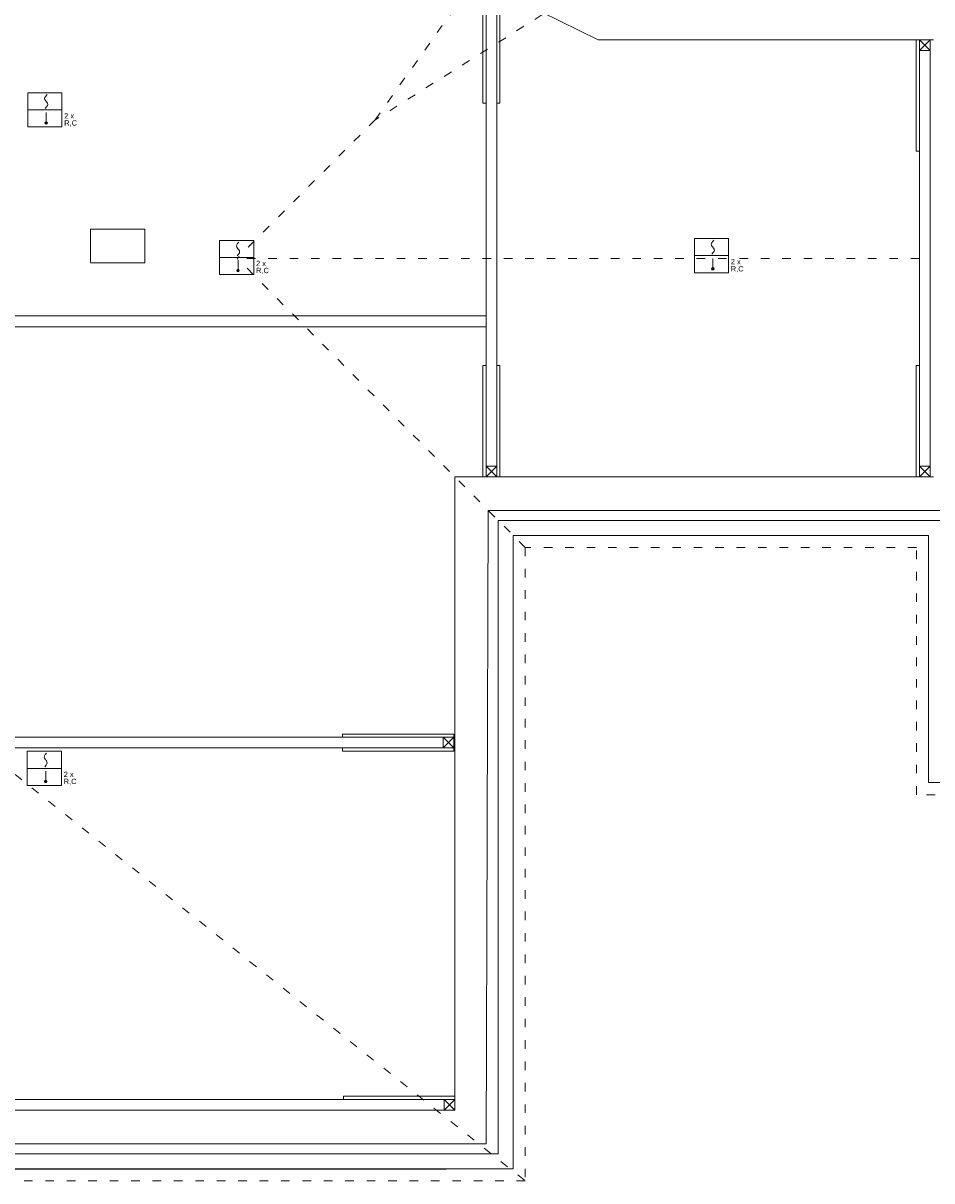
# Model space of a CAD drawing. Header units: centimetres. Extents: x 74437 to 92332, y -37016 to -3432.
# Tile 55 of 68: x 75722 to 76994, y -7567 to -5946. Entities that reach past the tile are written whole.
import ezdxf

# ---------------------------------------------------------------- set-up
doc = ezdxf.new("R2010")
doc.units = ezdxf.units.CM
doc.header["$LTSCALE"] = 0.02
doc.linetypes.add('ACAD_ISO03W100', pattern=[30, 12, -18])
doc.layers.get('0').update_dxf_attribs({"color": 8, "lineweight": 13})
for name, color, linetype, lineweight in [('koncepcja linie przekrojowe', 8, 'Continuous', 13), ('Linia SSP', 7, 'Continuous', 35), ('LINIE PRZEKROJOWE', 8, 'Continuous', 13)]:
    doc.layers.add(name, color=color, linetype=linetype, lineweight=lineweight)
doc.styles.get("Standard").update_dxf_attribs({"font": 'arial.ttf', "height": 12})

msp = doc.modelspace()

# ---------------------------------------------------------------- hatches: boundary and pattern name
at = {"layer": 'Linia SSP', "lineweight": 5}
for points in [[(75755.7, -6085.9, 1), (75752.3, -6085.9, 1)], [(76024.5, -6292.6, 1), (76021, -6292.6, 1)], [(76689.5, -6290.1, 1), (76686, -6290.1, 1)], [(75755.1, -7008.1, 1), (75751.6, -7008.1, 1)]]:
    msp.add_hatch(color=256, dxfattribs=at).paths.add_polyline_path(points)

# ---------------------------------------------------------------- linework, layer by layer
at = {"linetype": 'ACAD_ISO03W100', "ltscale": 50}
for points in [[(76550, -5870.6), (76214.7, -6081.5), (76413.1, -5802.9)], [(76214.7, -6081.5), (76021.4, -6275.5)], [(76977, -6275.5), (76021.4, -6275.5)], [(76424.9, -6680.4), (76021.4, -6275.5)], [(80059, -7026.7), (76973, -7026.7), (76973, -6680.4), (76424.9, -6680.4), (76424.9, -7567.4), (74960, -7567.4), (74958, -6319.4), (74850, -6319.4)], [(74960, -7567.4), (75640, -6942.3), (76424.9, -7567.4)]]:
    msp.add_lwpolyline(points, dxfattribs=at)
for points in [[(76370, -5892), (76370, -6581.4)], [(76385, -5899.4), (76385, -6581.4)], [(76977, -5969.6), (76977, -6581.4)], [(76992, -5969.6), (76992, -6581.4)], [(77025, -6628.4), (76373.1, -6628.4), (76370.1, -7515.4), (75011.9, -7515.4), (75009.9, -6267.4), (74902, -6267.4)], [(77011, -6642.4), (76387, -6642.4), (76387, -7529.4), (74997.9, -7529.4), (74995.9, -6281.4), (74888, -6281.4)], [(76370, -6356.2), (75057.3, -6356.2)], [(76370, -6371.2), (75057.4, -6371.2)], [(76325, -6946.2), (75057.3, -6946.2)], [(76325, -6961.2), (75057.4, -6961.2)], [(76323.3, -7453.4), (75058.8, -7453.4)], [(76315.6, -7468.4), (75058.8, -7468.4)], [(76314.1, -7551.2), (75057.4, -7551.2)]]:
    msp.add_lwpolyline(points)
for points in [[(76370, -5902.1), (76365.4, -5902.1), (76365.4, -6058), (76370, -6058)], [(76389.5, -5902.1), (76385, -5902.1), (76385, -6058), (76389.5, -6058)], [(76977, -5969.6), (76972.4, -5969.6), (76972.4, -6125.5), (76977, -6125.5)], [(76370, -6425.5), (76365.4, -6425.5), (76365.4, -6581.4), (76370, -6581.4)], [(76389.5, -6425.5), (76385, -6425.5), (76385, -6581.4), (76389.5, -6581.4)], [(76977, -6425.5), (76972.4, -6425.5), (76972.4, -6581.4), (76977, -6581.4)], [(76325, -6946.2), (76325, -6941.7), (76169.1, -6941.7), (76169.1, -6946.2)], [(76325, -6965.8), (76325, -6961.2), (76169.1, -6961.2), (76169.1, -6965.8)], [(76326.2, -7453.4), (76326.2, -7448.9), (76170.3, -7448.9), (76170.3, -7453.4)]]:
    msp.add_lwpolyline(points, close=True)
at = {"layer": 'koncepcja linie przekrojowe'}
for points in [[(75056.9, -4653.8), (76314.1, -4655.4), (76314.1, -5864.4), (76526.9, -5969.6), (76997, -5969.6)], [(76997, -6581.4), (76326.3, -6581.4), (76326.3, -7468.4), (75058.8, -7468.4), (75056.8, -6220.4), (74949, -6220.4)], [(75816, -6280.7), (75816, -6234.7), (75892, -6234.7), (75892, -6281.8), (75816, -6281.8)], [(80042, -7009.7), (76990, -7009.7), (76990, -6663.4), (76408, -6663.4), (76408, -7550.4), (74977, -7550.4), (74975, -6302.4), (74867, -6302.4)]]:
    msp.add_lwpolyline(points, dxfattribs=at)
at = {"layer": 'Linia SSP', "linetype": 'Continuous', "lineweight": 5}
for p, q in [((75753.4, -6048.2), (75755.3, -6046.1)), ((75751.8, -6051.6), (75752.2, -6050)), ((75752.2, -6053.2), (75751.8, -6051.6)), ((75752.2, -6050), (75753.4, -6048.2)), ((75753.1, -6054.6), (75752.2, -6053.2)), ((75754.6, -6063.2), (75752.6, -6065.4)), ((75753.4, -6055), (75753.1, -6054.6)), ((75754, -6055.7), (75753.4, -6055)), ((75754, -6055.7), (75754.6, -6056.4)), ((75754.6, -6056.4), (75754.9, -6056.9)), ((75755.8, -6061.4), (75754.6, -6063.2)), ((75754.9, -6056.9), (75755.8, -6058.2)), ((75755.8, -6058.2), (75756.2, -6059.8)), ((75756.2, -6059.8), (75755.8, -6061.4)), ((76020.5, -6258.3), (76020.9, -6256.7)), ((76020.9, -6259.9), (76020.5, -6258.3)), ((76020.9, -6256.7), (76022.1, -6254.9)), ((76022.1, -6254.9), (76024, -6252.7)), ((76685.5, -6255.8), (76685.9, -6254.2)), ((76685.9, -6257.4), (76685.5, -6255.8)), ((76685.9, -6254.2), (76687.1, -6252.4)), ((76686.8, -6258.8), (76685.9, -6257.4)), ((76687.1, -6252.4), (76689.1, -6250.2)), ((76021.8, -6261.2), (76020.9, -6259.9)), ((76023.3, -6269.8), (76021.4, -6272)), ((76022.1, -6261.7), (76021.8, -6261.2)), ((76022.7, -6262.4), (76022.1, -6261.7)), ((76022.7, -6262.4), (76023.3, -6263.1)), ((76023.3, -6263.1), (76023.6, -6263.5)), ((76024.5, -6268), (76023.3, -6269.8)), ((76023.6, -6263.5), (76024.5, -6264.9)), ((76024.5, -6264.9), (76024.9, -6266.5)), ((76024.9, -6266.5), (76024.5, -6268)), ((76688.4, -6267.4), (76686.4, -6269.6)), ((76687.1, -6259.2), (76686.8, -6258.8)), ((76687.7, -6259.9), (76687.1, -6259.2)), ((76687.7, -6259.9), (76688.4, -6260.6)), ((76688.4, -6260.6), (76688.7, -6261.1)), ((76689.5, -6265.6), (76688.4, -6267.4)), ((76688.7, -6261.1), (76689.5, -6262.4)), ((76689.5, -6262.4), (76689.9, -6264)), ((76689.9, -6264), (76689.5, -6265.6)), ((75751.5, -6972.3), (75752.7, -6970.5)), ((75752.7, -6970.5), (75754.6, -6968.3)), ((75751.1, -6973.9), (75751.5, -6972.3)), ((75751.5, -6975.5), (75751.1, -6973.9)), ((75752.4, -6976.8), (75751.5, -6975.5)), ((75753.9, -6985.4), (75752, -6987.6)), ((75752.7, -6977.3), (75752.4, -6976.8)), ((75753.3, -6978), (75752.7, -6977.3)), ((75753.3, -6978), (75753.9, -6978.7)), ((75753.9, -6978.7), (75754.2, -6979.1)), ((75755.1, -6983.6), (75753.9, -6985.4)), ((75754.2, -6979.1), (75755.1, -6980.4)), ((75755.1, -6980.4), (75755.5, -6982)), ((75755.5, -6982), (75755.1, -6983.6))]:
    msp.add_line(p, q, dxfattribs=at)
at = {"layer": 'Linia SSP', "lineweight": 5}
for p, q in [((75728.1, -6067.6), (75775.9, -6067.6)), ((75754, -6071.4), (75754, -6085.9)), ((75996.8, -6274.2), (76044.6, -6274.2)), ((76661.9, -6271.7), (76709.6, -6271.7)), ((76022.7, -6278), (76022.7, -6292.6)), ((76687.8, -6275.6), (76687.8, -6290.1)), ((75727.4, -6989.8), (75775.2, -6989.8)), ((75753.3, -6993.6), (75753.3, -7008.1))]:
    msp.add_line(p, q, dxfattribs=at)
for points in [[(75728.1, -6043.7), (75775.9, -6043.7), (75775.9, -6091.4), (75728.1, -6091.4)], [(75996.8, -6250.3), (76044.6, -6250.3), (76044.6, -6298.1), (75996.8, -6298.1)], [(76661.9, -6247.9), (76709.6, -6247.9), (76709.6, -6295.6), (76661.9, -6295.6)], [(75727.4, -6965.9), (75775.2, -6965.9), (75775.2, -7013.7), (75727.4, -7013.7)]]:
    msp.add_lwpolyline(points, close=True, dxfattribs=at)
for centre in [(75754, -6085.9), (76022.7, -6292.6), (76687.8, -6290.1), (75753.3, -7008.1)]:
    msp.add_circle(centre, 1.75, dxfattribs=at)
at = {"layer": 'LINIE PRZEKROJOWE'}
for points in [[(76977, -5969.6), (76992, -5969.6), (76992, -5984.6), (76977, -5984.6)], [(76370, -6566.4), (76385, -6566.4), (76385, -6581.4), (76370, -6581.4)], [(76977, -6566.4), (76992, -6566.4), (76992, -6581.4), (76977, -6581.4)], [(76310, -6946.2), (76325, -6946.2), (76325, -6961.2), (76310, -6961.2)], [(76311.2, -7453.4), (76326.2, -7453.4), (76326.2, -7468.4), (76311.2, -7468.4)]]:
    msp.add_lwpolyline(points, close=True, dxfattribs=at)
for points in [[(76977, -5969.6), (76992, -5984.6)], [(76992, -5969.6), (76977, -5984.6)], [(76370, -6566.4), (76385, -6581.4)], [(76385, -6566.4), (76370, -6581.4)], [(76977, -6566.4), (76992, -6581.4)], [(76992, -6566.4), (76977, -6581.4)], [(76310, -6946.2), (76325, -6961.2)], [(76325, -6946.2), (76310, -6961.2)], [(76311.2, -7453.4), (76326.2, -7468.4)], [(76326.2, -7453.4), (76311.2, -7468.4)]]:
    msp.add_lwpolyline(points, dxfattribs=at)

# ---------------------------------------------------------------- texts
at = {"layer": 'Linia SSP', "lineweight": 5}
for s, p in [('2 x', (75779.2, -6079.6)), ('R,C', (75779.2, -6089.6)), ('2 x', (76047.9, -6286.3)), ('R,C', (76047.9, -6296.2)), ('2 x', (76712.9, -6283.8)), ('R,C', (76712.9, -6293.8)), ('2 x', (75778.5, -7001.9)), ('R,C', (75778.5, -7011.8))]:
    msp.add_text(s, height=7.46, dxfattribs=at).set_placement(p)

doc.saveas('drawing.dxf')
